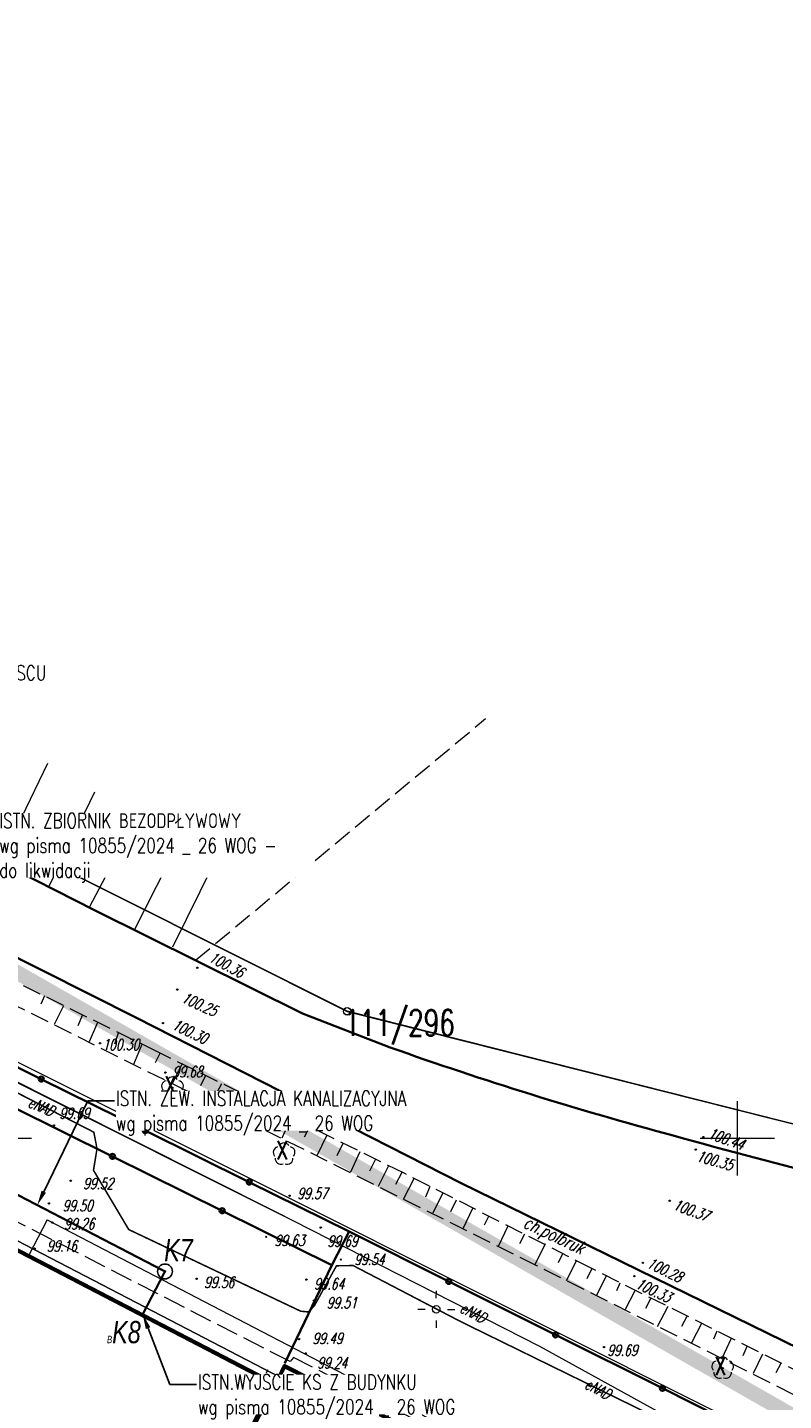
# Model space of a CAD drawing. Header units: metres. Extents: x 7502830 to 7503431, y 5814286 to 5814698.
# Tile 18 of 20: x 7503252 to 7503303, y 5814482 to 5814575. Entities that reach past the tile are written whole.
import ezdxf
from ezdxf import colors
from ezdxf.entities.mleader import LeaderData, LeaderLine
from ezdxf.enums import TextEntityAlignment as Align
from ezdxf.math import Vec2, Vec3

# ---------------------------------------------------------------- set-up
doc = ezdxf.new("R2010")
doc.units = ezdxf.units.M
doc.header["$MEASUREMENT"] = 0
for name, pattern in [('1', [0]), ('BUD', [0]), ('GDE', [0]), ('KOJ', [0]), ('KOU', [2, 1.5, -0.5]), ('PRZER1-1', [1, 0.5, -0.5]), ('SCH', [0]), ('UEB', [0]), ('UPE', [0]), ('WJD', [0]), ('WSQ', [1.75, 1.25, -0.5])]:
    doc.linetypes.add(name, pattern=pattern)
doc.layers.get('0').update_dxf_attribs({"linetype": 'CONTINUOUS'})
for name, color, linetype in [('0_TXT', 7, 'CONTINUOUS'), ('3MS_view 1', 7, 'CONTINUOUS'), ('pomiar_18_12_2024', 7, 'CONTINUOUS')]:
    doc.layers.add(name, color=color, linetype=linetype)
for name, color, linetype, lineweight in [('1_ view 1', 7, 'CONTINUOUS', 15), ('Dzialki', 7, 'GDE', 18), ('EBTPO_L_6', 7, 'WJD', 18), ('EBUPP_L_1', 7, 'BUD', 35), ('EBUPP_L_3', 7, '1', 35), ('EDZPD_L_0', 7, 'GDE', 20), ('EDZPP_T_0', 7, 'CONTINUOUS', 15), ('KRZYZE_L_0', 7, '1', 18), ('MG_KANALIZACJA', 251, 'CONTINUOUS', 13), ('Numery_dzialek', 7, 'CONTINUOUS', 18), ('Punkty', 7, 'CONTINUOUS', 18), ('SDROK_T_1', 7, 'CONTINUOUS', 18), ('SDRPK_L_3', 7, 'KOJ', 35), ('SDRPK_L_4', 7, 'KOU', 18), ('SZOPO_L_0', 7, 'CONTINUOUS', 35), ('SZZPZ_T_0', 3, 'CONTINUOUS', 18), ('UEEOO_T_0', 1, 'CONTINUOUS', 15), ('UEEPA_T_3', 1, 'CONTINUOUS', 18), ('UEEPON_L_1', 1, 'UEB', 15), ('WUKOS_T_1', 7, 'CONTINUOUS', 15), ('WUKPS_L_6', 7, 'WSQ', 18), ('WWRPH_T_1', 7, 'CONTINUOUS', 18)]:
    doc.layers.add(name, color=color, linetype=linetype, lineweight=lineweight)
doc.styles.get("Standard").update_dxf_attribs({"font": 'Simplex.SHX', "width": 0.75})
doc.styles.add('STYL_ARIAL', font='simplex', dxfattribs={"width": 0.75, "oblique": 0.1})
doc.linetypes.add('FENCELINE1', pattern='A,6.35,-2.54,[133,ltypeshp.shx,S=2.54,R=0,X=-2.54,Y=0],-2.54,25.4', length=36.83)

# ---------------------------------------------------------------- blocks, each defined once
blk = doc.blocks.new('GRT')
at = {"linetype": 'Continuous'}
blk.add_circle((0, 0), 0.25, dxfattribs=at)
blk = doc.blocks.new('DLI')
at = {"color": 8, "linetype": 'Continuous', "lineweight": 5}
blk.add_circle((0, 0), 0.0450000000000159, dxfattribs=at)
for centre, radius, start, end in [((-0.3566585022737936, 0.1158924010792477), 0.375, 102.144465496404, 221.8600234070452), ((0, 0.3750563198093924), 0.375, 30.14012428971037, 149.8598757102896), ((0.3566585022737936, 0.1158924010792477), 0.375, 318.1399765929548, 77.85553450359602), ((-0.2204041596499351, -0.3033835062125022), 0.3749999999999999, 174.1481822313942, 293.8542284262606), ((0.220404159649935, -0.3033835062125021), 0.3749999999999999, 246.1457715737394, 5.851817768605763)]:
    blk.add_arc(centre, radius, start, end, dxfattribs=at)
blk = doc.blocks.new('SLS')
at = {"linetype": 'Continuous'}
blk.add_circle((0, 0), 0.250004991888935, dxfattribs=at)
blk = doc.blocks.new('LAT')
at = {"linetype": 'Continuous'}
for p, q in [((0, 0.75), (0, 1.25)), ((-1.25, 0), (-0.75, 0)), ((0.75, 0), (1.25, 0)), ((0, -0.75), (0, -1.25))]:
    blk.add_line(p, q, dxfattribs=at)
blk = doc.blocks.new('WSP')
at = {"linetype": 'Continuous'}
blk.add_circle((0, 0), 0.0450000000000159, dxfattribs=at)
blk = doc.blocks.new('fdsfdsgdgfd')
at = {"layer": 'Dzialki', "color": 8}
for p, q in [((70.38999999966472, 55.51000000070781), (-300.4700000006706, 241.2099999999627)), ((-240.4000000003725, 225.6699999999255), (27.37999999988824, 91.5800000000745)), ((27.37999999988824, 91.5800000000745), (87.3199999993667, 76.4300000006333))]:
    blk.add_line(p, q, dxfattribs=at)
at = {"layer": 'EBTPO_L_6', "color": 8, "linetype": 'SCH'}
for q in [(5.960408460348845, 75.16219535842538), (37.54706348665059, 61.75323062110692)]:
    blk.add_line((7.193057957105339, 77.53263601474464), q, dxfattribs=at)
at = {"layer": 'EBUPP_L_1', "color": 8, "linetype": 'BUD'}
for p, q in [((22.56273711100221, 66.52879159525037), (-54.99617391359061, 106.86032674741)), ((15.11368885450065, 52.20393530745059), (22.56273711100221, 66.52879159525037))]:
    blk.add_line(p, q, dxfattribs=at)
at = {"layer": 'EBUPP_L_3', "color": 8, "linetype": 'BUD'}
for p, q in [((22.56273711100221, 66.52879159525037), (23.13271537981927, 67.76197312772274)), ((23.13271537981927, 67.76197312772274), (36.69867201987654, 60.92497653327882))]:
    blk.add_line(p, q, dxfattribs=at)
at = {"layer": 'EDZPD_L_0', "color": 8, "linetype": 'GDE'}
for p, q in [((70.38662466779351, 55.50544150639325), (-300.4664392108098, 241.2078234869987)), ((27.37506818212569, 91.58499964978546), (-240.3999228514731, 225.6689551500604)), ((87.32153385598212, 76.42607870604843), (27.37506818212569, 91.58499964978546))]:
    blk.add_line(p, q, dxfattribs=at)
at = {"layer": 'KRZYZE_L_0', "color": 8, "linetype": '1'}
for p, q in [((53.63999999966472, 80.53000000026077), (53.63999999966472, 85.53000000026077)), ((1.139999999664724, 83.03000000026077), (6.139999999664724, 83.03000000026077)), ((51.13999999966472, 83.03000000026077), (56.13999999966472, 83.03000000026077))]:
    blk.add_line(p, q, dxfattribs=at)
at = {"layer": 'SDRPK_L_3', "color": 8, "linetype": 'KOJ'}
for p, q in [((10.41816366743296, 98.3813243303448), (-26.0610005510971, 116.882011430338)), ((13.20135243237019, 91.14740786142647), (-14.17919646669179, 104.9310935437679)), ((24.37686208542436, 91.43301598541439), (10.41816366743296, 98.3813243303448)), ((35.04364882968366, 80.01873429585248), (13.20135243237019, 91.14740786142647)), ((30.28235940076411, 89.14536757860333), (24.37686208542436, 91.43301598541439)), ((59.90931787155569, 67.81688348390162), (35.04364882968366, 80.01873429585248))]:
    blk.add_line(p, q, dxfattribs=at)
for centre, radius, start, end in [((115.5011612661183, 329.2671057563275), 254.7953950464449, 250.460311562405, 254.9467716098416), ((141.901622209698, 412.3218808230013), 341.8792905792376, 254.2891564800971, 258.0739814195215)]:
    blk.add_arc(centre, radius, start, end, dxfattribs=at)
at = {"layer": 'SDRPK_L_4', "color": 8, "linetype": 'KOU'}
for p, q in [((23.54210476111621, 67.98696139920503), (-8.400969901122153, 84.36401357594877)), ((23.76386689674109, 68.2721794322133), (23.54210476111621, 67.98696139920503)), ((32.16160023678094, 63.9640952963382), (23.76386689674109, 68.2721794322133))]:
    blk.add_line(p, q, dxfattribs=at)
at = {"layer": 'SZOPO_L_0', "color": 8}
for p, q in [((6.799704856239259, 87.0197519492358), (-0.1958179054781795, 90.48866839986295)), ((13.7952276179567, 83.55083549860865), (6.799704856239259, 87.0197519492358)), ((4.870000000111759, 85.14000000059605), (11.58942773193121, 81.80844016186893)), ((20.79075037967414, 80.0819190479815), (13.7952276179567, 83.55083549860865)), ((11.58942773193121, 81.80844016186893), (18.96971386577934, 78.14922008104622)), ((27.50999999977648, 76.75), (20.79075037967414, 80.0819190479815)), ((18.96971386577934, 78.14922008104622), (26.34999999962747, 74.49000000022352)), ((27.50999999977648, 76.75), (26.34999999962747, 74.49000000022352)), ((27.50999999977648, 76.75), (34.21568583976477, 73.39086656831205)), ((26.34999999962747, 74.49000000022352), (23.18999999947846, 67.89000000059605)), ((34.21568583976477, 73.39086656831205), (41.40254867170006, 69.79069325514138)), ((41.40254867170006, 69.79069325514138), (48.58941150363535, 66.1905199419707)), ((48.58941150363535, 66.1905199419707), (55.77627433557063, 62.59034662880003))]:
    blk.add_line(p, q, dxfattribs=at)
for centre in [(6.799704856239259, 87.0197519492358), (13.7952276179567, 83.55083549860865), (11.58942773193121, 81.80844016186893), (20.79075037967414, 80.0819190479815), (18.96971386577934, 78.14922008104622), (34.21568583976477, 73.39086656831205), (41.40254867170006, 69.79069325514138), (48.58941150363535, 66.1905199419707)]:
    blk.add_circle(centre, 0.17, dxfattribs=at)
at = {"layer": 'UEEPON_L_1', "color": 8, "linetype": 'UPE'}
for p, q in [((22.60349299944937, 78.06277973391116), (-6.791259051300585, 92.8048199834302)), ((10.33822135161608, 83.43670836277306), (0.1740400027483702, 88.66714532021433)), ((10.54881914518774, 82.34750291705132), (10.33822135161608, 83.43670836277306)), ((10.31388192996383, 80.874517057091), (10.54881914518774, 82.34750291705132)), ((12.69104999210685, 76.87689429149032), (10.31388192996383, 80.874517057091)), ((40.34963927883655, 69.00314600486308), (22.60349299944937, 78.06277973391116)), ((24.25271680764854, 71.38303527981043), (12.69104999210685, 76.87689429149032)), ((26.66166389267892, 74.44195405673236), (25.15697571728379, 71.72851806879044)), ((27.77070286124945, 74.46193560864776), (26.66166389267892, 74.44195405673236)), ((33.3758058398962, 71.51198348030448), (27.77070286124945, 74.46193560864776)), ((24.77258836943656, 71.33360747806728), (24.25271680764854, 71.38303527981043)), ((25.15697571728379, 71.72851806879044), (24.77258836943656, 71.33360747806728)), ((36.08922018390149, 70.1459170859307), (33.3758058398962, 71.51198348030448)), ((50.25043771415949, 63.21665833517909), (36.08922018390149, 70.1459170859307)), ((64.37046954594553, 55.7935237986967), (40.34963927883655, 69.00314600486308))]:
    blk.add_line(p, q, dxfattribs=at)
at = {"layer": 'WUKPS_L_6', "color": 8, "linetype": 'WSQ'}
for p, q in [((17.16906674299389, 95.02088520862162), (36.69489012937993, 111.2967686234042)), ((14.57354187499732, 88.87362158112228), (-3.469644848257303, 97.78269490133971)), ((40.13495019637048, 74.44675336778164), (0.7449144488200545, 94.11805893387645)), ((31.21050578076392, 80.6772801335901), (14.57354187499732, 88.87362158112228)), ((43.84670670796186, 74.26269072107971), (31.21050578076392, 80.6772801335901)), ((71.47587041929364, 58.703344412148), (40.13495019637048, 74.44675336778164)), ((58.18620495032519, 67.07600396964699), (43.84670670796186, 74.26269072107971))]:
    blk.add_line(p, q, dxfattribs=at)
at = {"layer": 'WUKPS_L_6', "color": 8, "linetype": '1'}
for p, q in [((7.210121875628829, 108.2686296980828), (3.996257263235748, 101.6459057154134)), ((10.38800517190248, 106.344191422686), (7.298735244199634, 99.98649782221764)), ((13.21370515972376, 104.6140717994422), (10.03608354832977, 98.60954185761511)), ((16.02173767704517, 102.936926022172), (13.03834355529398, 97.05603933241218)), ((18.38826120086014, 101.4892752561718), (15.6167276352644, 95.89096463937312)), ((7.022428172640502, 92.62030603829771), (6.776019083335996, 92.06239837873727)), ((8.293954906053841, 91.95885146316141), (7.658449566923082, 90.70030285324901)), ((9.565473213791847, 91.34929161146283), (9.254225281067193, 90.60974205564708)), ((10.59047711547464, 90.83050813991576), (10.01984853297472, 89.52007517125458)), ((11.97877527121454, 90.1171774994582), (11.71942411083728, 89.36466255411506)), ((13.56168895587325, 89.33900954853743), (13.00403825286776, 88.00263129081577)), ((14.76833893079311, 88.72943933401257), (14.4570699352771, 88.11962658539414)), ((16.27906698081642, 88.07207725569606), (15.60628051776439, 86.70162468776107)), ((17.84414582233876, 87.26958080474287), (17.5199186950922, 86.56408508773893)), ((18.92024077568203, 86.70620846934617), (18.23284919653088, 85.39575684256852)), ((20.07498555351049, 86.16149836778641), (19.73777975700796, 85.48681307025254)), ((21.3724511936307, 85.5519426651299), (20.73696902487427, 84.15068356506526)), ((22.61803269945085, 84.87751026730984), (22.37164046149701, 84.21581316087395)), ((23.59113982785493, 84.37169218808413), (22.98159235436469, 83.04827931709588)), ((24.84968025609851, 83.78807762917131), (24.48652712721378, 83.11338818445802)), ((26.00442503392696, 83.2433675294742), (25.33002186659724, 81.84210220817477)), ((27.08132991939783, 82.68567131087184), (26.69225473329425, 81.85529355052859)), ((28.22310313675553, 82.12798545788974), (27.60059042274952, 80.75267579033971)), ((29.28702593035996, 81.62218189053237), (28.87199919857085, 80.81774734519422)), ((30.16930896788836, 81.16824402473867), (29.46895425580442, 79.79292191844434)), ((31.05158989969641, 80.7272798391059), (30.62358950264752, 79.92284322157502)), ((31.89494140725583, 80.33820415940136), (31.1556741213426, 78.91098111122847)), ((32.95108842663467, 79.78050462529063), (32.63983838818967, 79.0539287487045)), ((33.80741991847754, 79.35250997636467), (33.14598620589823, 77.97719408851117)), ((34.71565450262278, 78.87262889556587), (34.32657299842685, 78.08117217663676)), ((35.84444773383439, 78.35386201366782), (35.17004878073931, 76.92664932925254)), ((36.88243583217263, 77.77021221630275), (36.59710995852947, 77.18635097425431)), ((38.17990989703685, 77.10876179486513), (37.5314477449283, 75.74642166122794)), ((39.30870734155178, 76.5640475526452), (38.98447099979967, 75.91531168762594)), ((40.69699496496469, 75.9155853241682), (40.00962023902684, 74.50134424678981)), ((41.86473447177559, 75.24114049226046), (41.57941070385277, 74.64430556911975)), ((42.79891638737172, 74.7612635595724), (42.12450269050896, 73.42486664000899)), ((43.84670670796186, 74.26269072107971), (43.49969026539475, 73.55482318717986)), ((44.80999686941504, 73.76261145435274), (44.13558738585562, 72.4002671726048)), ((45.73120722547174, 73.26975876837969), (45.51073704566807, 72.76374997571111)), ((46.73026168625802, 72.76394483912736), (46.05584377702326, 71.45349528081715)), ((47.80715814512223, 72.25814334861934), (47.44400923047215, 71.5575065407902)), ((48.95339497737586, 71.69630663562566), (48.24006449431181, 70.33395613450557)), ((50.22492170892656, 71.03485207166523), (49.87474435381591, 70.34719101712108)), ((51.22397195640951, 70.55498550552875), (50.54955194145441, 69.25750962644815)), ((52.24897585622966, 70.0362020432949), (52.04148566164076, 69.49127428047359)), ((53.22208087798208, 69.54335764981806), (52.58658818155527, 68.20696694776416)), ((54.27303632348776, 68.99863097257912), (54.01366199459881, 68.38882651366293)), ((55.33695911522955, 68.4928274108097), (54.68848854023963, 67.18238199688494)), ((56.55658696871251, 67.8573119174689), (56.23234641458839, 67.23452341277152))]:
    blk.add_line(p, q, dxfattribs=at)
at = {"layer": 'EDZPP_T_0', "color": 8, "rotation": 0.009142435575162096}
blk.add_blockref('GRT', (27.37506818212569, 91.58499964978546), dxfattribs=at)
at = {"layer": 'Punkty', "color": 8}
blk.add_blockref('GRT', (27.37999999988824, 91.5800000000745), dxfattribs=at)
at = {"layer": 'SZZPZ_T_0', "color": 8, "rotation": 0.009142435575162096}
for p in [(15.62497584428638, 86.4202609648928), (23.13615478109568, 81.96552058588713), (52.64440069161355, 67.54751059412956)]:
    blk.add_blockref('DLI', p, dxfattribs=at)
at = {"layer": 'UEEPA_T_3', "color": 8}
for name, rotation in [('LAT', 359.7502997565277), ('SLS', 0.009142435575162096)]:
    blk.add_blockref(name, (33.3758058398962, 71.51198348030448), dxfattribs=dict(at, rotation=rotation))
at = {"layer": 'WWRPH_T_1', "color": 8, "rotation": 0.009142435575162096}
for p in [(17.2971736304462, 94.51246690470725), (15.94253835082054, 93.0444690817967), (14.98320284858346, 90.78619060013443), (10.74944287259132, 89.43063901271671), (15.15310280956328, 87.45548307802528), (12.95184568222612, 84.91474051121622), (7.645422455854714, 83.8977363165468), (50.8322836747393, 82.26749607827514), (51.34022378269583, 83.11437419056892), (8.7750886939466, 80.17201023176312), (7.307556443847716, 78.647541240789), (23.50950389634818, 79.15820816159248), (49.08279773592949, 78.82357560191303), (7.533579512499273, 77.34915536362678), (25.59861562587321, 77.01332302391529), (21.92926715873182, 76.3917522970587), (6.348349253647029, 75.59891895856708), (26.95383749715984, 74.86832062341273), (47.27697788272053, 74.64575543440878), (17.24412095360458, 73.56834719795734), (24.63948176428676, 73.51307570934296), (46.71259387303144, 73.74241517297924), (25.14778849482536, 72.10182867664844), (24.13205491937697, 69.50482239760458), (24.58383526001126, 68.54519137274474), (44.67039163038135, 68.97297562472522)]:
    blk.add_blockref('WSP', p, dxfattribs=at)
at = {"layer": 'Numery_dzialek', "color": 8, "width": 0.7}
blk.add_text('111/296', height=1.75, dxfattribs=at).set_placement((27.17264790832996, 91.68938097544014), align=Align.TOP_LEFT)
at = {"layer": 'SDROK_T_1', "color": 8, "lineweight": 9, "oblique": 15, "width": 0.7000000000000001}
blk.add_text('ch.polbruk', height=0.899999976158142, rotation=334.582282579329, dxfattribs=at).set_placement((41.24267930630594, 76.39968825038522), align=Align.MIDDLE)
at = {"layer": 'UEEOO_T_0', "color": 8, "lineweight": 9, "oblique": 15}
for height, rotation, width, p in [(0.75, 336.8105634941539, 0.6999999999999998, (6.787616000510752, 85.16917153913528)), (0.75, 332.2506199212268, 0.6999999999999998, (35.84972629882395, 71.28388778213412)), (0.7500000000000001, 332.0581912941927, 0.6999999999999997, (44.24759338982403, 66.1519428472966))]:
    blk.add_text('eNAD', height=height, rotation=rotation, dxfattribs=dict(at, width=width)).set_placement(p, align=Align.MIDDLE)
at = {"layer": 'WUKOS_T_1', "color": 8, "lineweight": 9, "oblique": 15}
for s, height, rotation, width, p in [('100.36', 0.7500000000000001, 331.345204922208, 0.6999999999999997, (18.01187736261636, 94.98861080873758)), ('100.25', 0.7499999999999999, 335.6467026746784, 0.7, (16.15885019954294, 92.23070264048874)), ('100.30', 0.75, 334.5898692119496, 0.6999999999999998, (15.52624992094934, 90.42233133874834)), ('100.30', 0.75, 0.009142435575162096, 0.6999999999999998, (10.90906063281, 88.96333495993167)), ('99.68', 0.75, 0.009142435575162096, 0.6999999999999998, (15.62554442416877, 87.13739425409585)), ('99.63', 0.75, 0.009142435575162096, 0.6999999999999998, (13.03543183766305, 84.24748214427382)), ('100.44', 0.75, 340.0711609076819, 0.6999999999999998, (51.60239628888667, 83.05939456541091)), ('100.35', 0.7499999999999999, 343.9491613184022, 0.7, (50.83413186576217, 81.52224211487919)), ('99.57', 0.75, 0.009142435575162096, 0.6999999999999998, (24.02966057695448, 78.93521901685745)), ('100.37', 0.7499999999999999, 339.7265932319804, 0.7, (49.25242567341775, 78.26710297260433)), ('100.28', 0.75, 333.7589169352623, 0.6999999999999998, (47.48999541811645, 74.37904037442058)), ('100.33', 0.75, 334.8943231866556, 0.6999999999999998, (46.72170897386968, 72.97750818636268)), ('99.69', 0.75, 0.009142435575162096, 0.6999999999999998, (44.88887933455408, 68.37693764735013))]:
    blk.add_text(s, height=height, rotation=rotation, dxfattribs=dict(at, width=width)).set_placement(p)
at = {"layer": 'WUKOS_T_1', "color": 8, "lineweight": 9, "oblique": 15, "width": 0.6999999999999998}
for s, p in [('99.69', (9.029320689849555, 84.71531390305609)), ('99.52', (10.626235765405, 79.98032970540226)), ('99.50', (9.243150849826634, 78.49037049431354)), ('99.26', (9.349759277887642, 77.26667398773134)), ('99.16', (8.179493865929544, 75.77674878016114)), ('99.63', (23.50243774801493, 76.151631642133)), ('99.69', (27.06717308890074, 76.09899628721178)), ('99.54', (28.87633755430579, 74.87557181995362)), ('99.56', (18.76766158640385, 73.33101347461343)), ('99.64', (26.16315665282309, 73.22578526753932)), ('99.51', (27.01464198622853, 71.94900284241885)), ('99.49', (26.0573429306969, 69.55462773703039)), ('99.24', (26.37683996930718, 67.9053257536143))]:
    blk.add_text(s, height=0.75, rotation=0.009142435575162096, dxfattribs=at).set_placement(p, align=Align.MIDDLE)
blk = doc.blocks.new('DSADSAFDSF')
at = {"layer": '3MS_view 1', "color": 4, "lineweight": 18}
for points in [[(18.62135779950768, -28.52191403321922), (70.10986276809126, -54.65639143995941), (77.55891102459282, -40.33153515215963), (26.33246720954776, -13.69318893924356), (18.62135781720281, -28.52191404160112)], [(70.10986276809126, -54.65639143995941), (83.81583446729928, -61.60017845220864), (91.69484593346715, -45.93535021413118), (78.12888929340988, -39.09835361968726), (70.10986276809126, -54.65639143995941)]]:
    blk.add_lwpolyline(points, dxfattribs=at)
at = {"layer": '3MS_view 1', "color": 142, "true_color": 0x0091c2, "const_width": 0.2}
for points in [[(18.75667120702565, -28.47845187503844), (70.06682580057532, -54.52240239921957), (77.42405389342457, -40.37412043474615), (26.37505238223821, -13.82804628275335)], [(70.24488611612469, -54.61269639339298), (83.77156302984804, -61.46564819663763), (91.56061202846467, -45.97968079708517), (78.17237614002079, -39.23225224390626)]]:
    blk.add_lwpolyline(points, close=True, dxfattribs=at)
blk = doc.blocks.new('fdghgf')
at = {"layer": 'pomiar_18_12_2024', "color": 212, "linetype": '1', "true_color": 0xb300b3, "const_width": 0.09}
blk.add_lwpolyline([(74.30400000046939, -42.21499999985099), (-3.234000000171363, -1.893999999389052), (-3.464199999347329, -2.337700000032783)], dxfattribs=at)
at = {"layer": 'pomiar_18_12_2024', "color": 212, "true_color": 0xb300b3}
blk.add_point((74.30400000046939, -42.21499999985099), dxfattribs=at)
at = {"layer": 'pomiar_18_12_2024', "color": 212, "true_color": 0xb300b3, "style": 'STYL_ARIAL', "width": 0.75}
for p in [(66.61930000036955, -23.60339999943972), (74.13530000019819, -27.96769999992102), (103.6107999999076, -42.50659999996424)]:
    blk.add_text('X', height=1.25, dxfattribs=at).set_placement(p, align=Align.BOTTOM_LEFT)

msp = doc.modelspace()

# ---------------------------------------------------------------- linework, layer by layer
at = {"color": 7, "linetype": 'PRZER1-1', "lineweight": 50, "ltscale": 2, "const_width": 1}
msp.add_lwpolyline([(7503162.272075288, 5814562.221315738), (7503118.801922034, 5814486.171179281), (7503250.67219713, 5814425.836593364), (7503279.993969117, 5814444.093459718), (7503321.781578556, 5814422.532326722), (7503337.754528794, 5814461.850464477), (7503162.272075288, 5814562.221315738)], dxfattribs=at)
at = {"color": 2, "linetype": 'FENCELINE1', "ltscale": 0.1}
for points in [[(7503154.527174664, 5814552.692910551), (7503190.200000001, 5814535.210000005), (7503189.1, 5814532.9), (7503190.225890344, 5814535.197311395), (7503273.87, 5814493.72)], [(7503329.57038222, 5814472.213453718), (7503316.524961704, 5814472.359832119), (7503273.87, 5814493.72), (7503272.71, 5814491.46), (7503269.55, 5814484.86), (7503272.71, 5814491.46), (7503233.872523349, 5814510.718982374), (7503189.1, 5814532.9), (7503176.399999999, 5814508.109999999), (7503162.620000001, 5814479.900000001), (7503222.09567691, 5814449.006463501), (7503245.6, 5814437.12), (7503250.24, 5814446.33), (7503244.11, 5814449.32), (7503248.59, 5814458.52), (7503248.384508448, 5814458.620301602), (7503252.6, 5814467.3), (7503259, 5814464.12), (7503261.484551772, 5814469.168431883)]]:
    msp.add_lwpolyline(points, dxfattribs=at)
at = {"layer": '1_ view 1', "color": 24, "linetype": 'Continuous', "lineweight": 25, "true_color": 0x932525}
for points, const_width in [([(7503336.313539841, 5814458.546636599), (7503299.731360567, 5814478.812193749), (7503286.709639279, 5814485.973146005), (7503286.709639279, 5814485.973146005), (7503271.833452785, 5814493.567628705), (7503189.904215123, 5814534.588851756), (7503154.228323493, 5814552.097210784)], 0.05), ([(7503317.66393642, 5814470.94139233), (7503300.20845338, 5814478.60208052), (7503296.610437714, 5814480.186658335), (7503281.409673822, 5814487.639275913), (7503274.130702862, 5814491.431935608), (7503273.021663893, 5814491.411954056), (7503271.516975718, 5814488.698518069), (7503271.13258837, 5814488.303607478), (7503270.612716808, 5814488.35303528), (7503259.051049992, 5814493.846894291), (7503256.67388193, 5814497.844517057), (7503256.905402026, 5814499.296078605), (7503256.698221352, 5814500.406708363), (7503246.534040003, 5814505.63714532), (7503243.642303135, 5814507.518096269), (7503239.780154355, 5814509.398892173), (7503238.869168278, 5814509.319529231), (7503236.809309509, 5814510.606482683), (7503236.809309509, 5814510.606482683)], 0.1)]:
    msp.add_lwpolyline(points, dxfattribs=dict(at, const_width=const_width))
at = {"layer": 'MG_KANALIZACJA', "color": 92, "linetype": 'Continuous', "lineweight": 25, "true_color": 0x00c200, "const_width": 0.15}
msp.add_lwpolyline([(7503259.980565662, 5814488.148824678), (7503261.479995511, 5814491.032280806), (7503227.855288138, 5814508.517509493)], dxfattribs=at)

# ---------------------------------------------------------------- block references
at = {"linetype": 'Continuous'}
msp.add_blockref('fdsfdsgdgfd', (7503246.36, 5814416.97), dxfattribs=at)
at = {"layer": '1_ view 1', "linetype": 'Continuous'}
msp.add_blockref('DSADSAFDSF', (7503191.363826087, 5814523.830326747), dxfattribs=at)
at = {"layer": 'pomiar_18_12_2024', "linetype": 'Continuous'}
msp.add_blockref('fdghgf', (7503194.828062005, 5814526.168008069), dxfattribs=at)

# ---------------------------------------------------------------- texts
at = {"layer": 'MG_KANALIZACJA', "color": 92, "linetype": 'Continuous', "lineweight": 25, "true_color": 0x00c200, "char_height": 1.5, "width": 3.050006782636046, "attachment_point": 1}
for s, insert in [('{\\fArial|b0|i1|c238|p34;K7}', (7503261.429482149, 5814493.220827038)), ('{\\fArial|b0|i1|c238|p34;\\H0.333333x;\\C7;B\\H3.000003x;\\C92;\\c49664;K8}', (7503257.57869014, 5814487.69893661))]:
    msp.add_mtext(s, dxfattribs=dict(at, insert=insert))

# ---------------------------------------------------------------- next in the draw order: leaders
at = {"layer": '0_TXT', "linetype": 'Continuous'}
ml = msp.add_multileader_mtext('Standard', dxfattribs=at)
ml.set_content('\\A1;ISTN. ZBIORNIK BEZODPŁYWOWY\\Pwg pisma 10855/2024 _ 26 WOG - do likwidacji')
ml.set_leader_properties()
ml.build(insert=Vec2(0, 0))
ml.multileader.update_dxf_attribs({"text_right_attachment_type": 6, "dogleg_length": 1.792646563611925, "arrow_head_size": 1})
ctx = ml.context
ctx.base_point, ctx.char_height, ctx.arrow_head_size, ctx.landing_gap_size, ctx.plane_origin = Vec3(7503250.231653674, 5814521.224327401), 1, 1, 0.09, Vec3(7503228.65034463, 5814509.495473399)
ctx.right_attachment = 6
notes = []
notes.append((ctx, [(0, (1, 1, 0), (7503248.43900711, 5814521.224327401), (1, 0), 1.792646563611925, [(0, [(7503230.709837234, 5814510.30177524)], 0, [])])]))
ctx.mtext.insert, ctx.mtext.width, ctx.mtext.flow_direction = Vec3(7503250.321653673, 5814521.890994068), 20.94902317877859, 5
ctx.mtext.has_bg_fill, ctx.mtext.bg_color, ctx.mtext.bg_scale_factor, ctx.mtext.bg_transparency, ctx.mtext.use_window_bg_color = 1, -1023410175, 1, 0, 1
ml = msp.add_multileader_mtext('Standard', dxfattribs=at)
ml.set_content('ISTN. ZEW. INSTALACJA KANALIZACYJNA\\P\\A1;wg pisma 10855/2024 _ 26 WOG')
ml.set_leader_properties()
ml.build(insert=Vec2(0, 0))
ml.multileader.update_dxf_attribs({"text_right_attachment_type": 6, "dogleg_length": 1.792646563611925, "arrow_head_size": 1})
ctx = ml.context
ctx.base_point, ctx.char_height, ctx.arrow_head_size, ctx.landing_gap_size, ctx.plane_origin = Vec3(7503258.083698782, 5814502.521793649), 1, 1, 0.09, Vec3(7503252.888379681, 5814495.500018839)
ctx.right_attachment = 6
notes.append((ctx, [(0, (1, 1, 0), (7503256.291052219, 5814502.521793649), (1, 0), 1.792646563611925, [(0, [(7503252.888379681, 5814495.500018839)], 0, [])])]))
ctx.mtext.insert, ctx.mtext.flow_direction = Vec3(7503258.173698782, 5814503.188460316), 5
ctx.mtext.has_bg_fill, ctx.mtext.bg_color, ctx.mtext.bg_scale_factor, ctx.mtext.bg_transparency, ctx.mtext.use_window_bg_color = 1, -1023410175, 1, 0, 1
for ctx, leaders in notes:
    for number, flags, end, landing, length, lines in leaders:
        leader = LeaderData()
        leader.index, (leader.has_last_leader_line, leader.has_dogleg_vector, leader.attachment_direction) = number, flags
        leader.last_leader_point, leader.dogleg_vector, leader.dogleg_length = Vec3(end), Vec3(landing), length
        for number, points, colour, breaks in lines:
            line = LeaderLine()
            line.index, line.vertices, line.color, line.breaks = number, Vec3.list(points), colors.encode_raw_color(colour), breaks
            leader.lines.append(line)
        ctx.leaders.append(leader)

# ---------------------------------------------------------------- next in the draw order: linework, layer by layer
at = {"layer": 'MG_KANALIZACJA', "color": 92, "linetype": 'Continuous', "lineweight": 25, "true_color": 0x00c200}
msp.add_circle((7503261.479995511, 5814491.032280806), 0.4999999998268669, dxfattribs=at)

# ---------------------------------------------------------------- next in the draw order: leaders
at = {"layer": '0_TXT', "linetype": 'Continuous'}
ml = msp.add_multileader_mtext('Standard', dxfattribs=at)
ml.set_content('PROJ. STUDNIA REWIZYJNA W MIEJSCU ZDEMONTOWANEGO ZBIORNIKA BEZODPŁYWOWEGO')
ml.set_leader_properties()
ml.build(insert=Vec2(0, 0))
ml.multileader.update_dxf_attribs({"text_right_attachment_type": 6, "dogleg_length": 1.792646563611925, "arrow_head_size": 1})
ctx = ml.context
ctx.base_point, ctx.char_height, ctx.arrow_head_size, ctx.landing_gap_size, ctx.plane_origin = Vec3(7503234.089869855, 5814531.350882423), 1, 1, 0.09, Vec3(7503227.543013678, 5814525.900755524)
ctx.right_attachment = 6
notes = []
notes.append((ctx, [(0, (1, 1, 0), (7503232.097223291, 5814531.350882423), (1, 0), 1.992646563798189, [(0, [(7503227.406970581, 5814508.738894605)], 0, [])])]))
ctx.mtext.insert, ctx.mtext.width, ctx.mtext.flow_direction = Vec3(7503234.179869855, 5814531.850882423), 27.06850075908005, 5
ctx.mtext.has_bg_fill, ctx.mtext.bg_color, ctx.mtext.bg_scale_factor, ctx.mtext.bg_transparency, ctx.mtext.use_window_bg_color = 1, -1023410175, 1, 0, 1
ml = msp.add_multileader_mtext('Standard', dxfattribs=at)
ml.set_content('ISTN.WYJŚCIE KS Z BUDYNKU\\P\\A1;wg pisma 10855/2024 _ 26 WOG')
ml.set_leader_properties()
ml.build(insert=Vec2(0, 0))
ml.multileader.update_dxf_attribs({"text_right_attachment_type": 6, "dogleg_length": 1.792646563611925, "arrow_head_size": 1})
ctx = ml.context
ctx.base_point, ctx.char_height, ctx.arrow_head_size, ctx.landing_gap_size, ctx.plane_origin = Vec3(7503263.606996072, 5814483.413956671), 1, 1, 0.09, Vec3(7503259.811676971, 5814473.292181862)
ctx.right_attachment = 6
notes.append((ctx, [(0, (1, 1, 0), (7503261.814349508, 5814483.413956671), (1, 0), 1.792646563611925, [(1, [(7503259.980565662, 5814488.148824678)], 0, [])])]))
ctx.mtext.insert, ctx.mtext.flow_direction = Vec3(7503263.696996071, 5814484.080623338), 5
ctx.mtext.has_bg_fill, ctx.mtext.bg_color, ctx.mtext.bg_scale_factor, ctx.mtext.bg_transparency, ctx.mtext.use_window_bg_color = 1, -1023410175, 1, 0, 1
for ctx, leaders in notes:
    for number, flags, end, landing, length, lines in leaders:
        leader = LeaderData()
        leader.index, (leader.has_last_leader_line, leader.has_dogleg_vector, leader.attachment_direction) = number, flags
        leader.last_leader_point, leader.dogleg_vector, leader.dogleg_length = Vec3(end), Vec3(landing), length
        for number, points, colour, breaks in lines:
            line = LeaderLine()
            line.index, line.vertices, line.color, line.breaks = number, Vec3.list(points), colors.encode_raw_color(colour), breaks
            leader.lines.append(line)
        ctx.leaders.append(leader)

doc.saveas('drawing.dxf')
